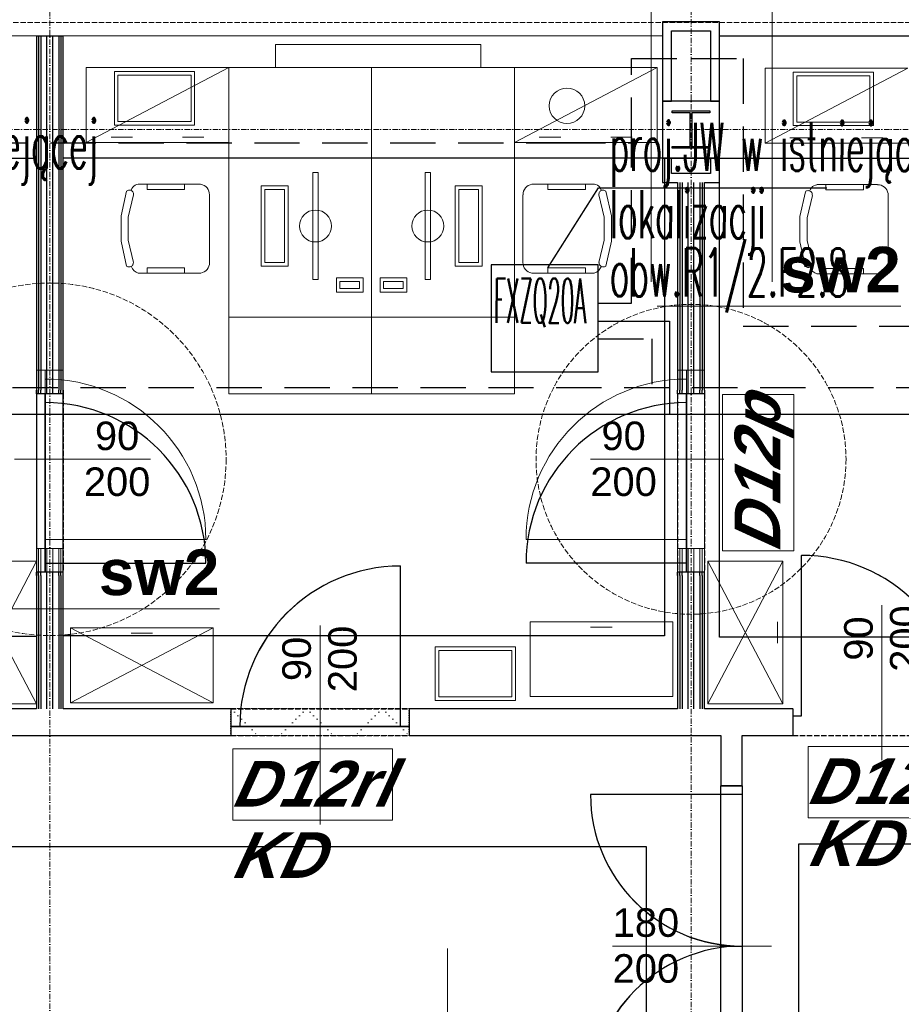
# Model space of a CAD drawing. Header units: millimetres. Extents: x -8642 to 28269, y -6609 to 3701.
# Tile 38 of 256: x -1490 to -995, y -4554 to -4002. Entities that reach past the tile are written whole.
import ezdxf
from ezdxf.enums import TextEntityAlignment as Align

# ---------------------------------------------------------------- set-up
doc = ezdxf.new("R2010")
doc.units = ezdxf.units.MM
doc.header["$LTSCALE"] = 1000
doc.header["$MEASUREMENT"] = 0
for name, pattern in [('DASHED', [19.05, 12.7, -6.35]), ('rzut 1 pietra$0$ArchiTECH.PC 1. Line Type', [0.004, 0.003, -0.001]), ('rzut 1 pietra$0$ArchiTECH.PC 3. Line Type', [0.0013, 0.0003, -0.001]), ('rzut 1 pietra$0$ArchiTECH.PC 4. Line Type', [0.0028, 0.0003, -0.0025]), ('rzut 1 pietra$0$ArchiTECH.PC 5. Line Type', [0.0053, 0.003, -0.001, 0.0003, -0.001]), ('rzut 1 pietra$0$ArchiTECH.PC Solid Line Type', [0]), ('SUFIT_1 PIETRO$0$ArchiTECH.PC 1. Line Type', [0.004, 0.003, -0.001]), ('SUFIT_1 PIETRO$0$ArchiTECH.PC Solid Line Type', [0])]:
    doc.linetypes.add(name, pattern=pattern)
doc.layers.get('0').update_dxf_attribs({"lineweight": 25})
for name, color, linetype, lineweight in [('_Etap_5_klimatyzator_w starej_lokalizacji', 3, 'Continuous', 30), ('_Etap_5_opis', 7, 'Continuous', 30), ('IS_ARCH', 254, 'Continuous', 18), ('IS_FREON_GAZ', 254, 'DASHED', 30), ('IS_HC_FREON_CIECZ', 254, 'Continuous', 30)]:
    doc.layers.add(name, color=color, linetype=linetype, lineweight=lineweight)
for name, color, linetype in [('IS_WK_KAN_SKROPLINY', 254, 'DASHED'), ('SUFIT_1 PIETRO$0$ELEM KONSTRUKCJI - inwent', 254, 'Continuous'), ('SUFIT_1 PIETRO$0$INWENTARYZACJA', 254, 'Continuous'), ('SUFIT_1 PIETRO$0$Kalka 1', 254, 'Continuous'), ('SUFIT_1 PIETRO$0$sciany projektowane', 254, 'Continuous'), ('SUFIT_1 PIETRO$0$TYP SUFITÓW_NOWYCH', 254, 'Continuous')]:
    doc.layers.add(name, color=color, linetype=linetype)
doc.styles.add('romans1', font='simplex.shx', dxfattribs={"width": 0.8})
doc.styles.add('rzut 1 pietra$0$ArchiTECHStyle1', font='arial.ttf', dxfattribs={"height": 0.16})
doc.styles.add('rzut 1 pietra$0$ArchiTECHStyle3', font='arialbd.ttf', dxfattribs={"height": 0.192})
doc.styles.add('rzut 1 pietra$0$ArchiTECHStyle4', font='arialbi.ttf', dxfattribs={"oblique": 15, "height": 0.256})

# ---------------------------------------------------------------- blocks, each defined once
blk = doc.blocks.new('jw_FXZQ20A')
blk.add_lwpolyline([(0, 0), (60, 0), (60, 60), (0, 60)], close=True)
at = {"color": 7, "style": 'romans1', "width": 0.35}
blk.add_text('FXZQ20A', height=25, rotation=359.9189, dxfattribs=at).set_placement((1.49, 27.37))

msp = doc.modelspace()

# ---------------------------------------------------------------- linework, layer by layer
at = {"layer": '_Etap_5_opis'}
for p, q in [((-1193.41, -4140.74), (-1164.97, -4095.92)), ((-1164.97, -4095.92), (-1037.09, -4095.92))]:
    msp.add_line(p, q, dxfattribs=at)
at = {"layer": 'IS_ARCH', "linetype": 'rzut 1 pietra$0$ArchiTECH.PC 5. Line Type'}
for p, q in [((-1472.53, -3085.14), (-1472.84, -6169.3)), ((-1113.31, -3084.31), (-1112.84, -6169.02)), ((-3575.49, -4062.89), (2865.34, -4063.51)), ((-3575.49, -4062.89), (8802.36, -4064.08))]:
    msp.add_line(p, q, dxfattribs=at)
at = {"layer": 'IS_ARCH', "linetype": 'rzut 1 pietra$0$ArchiTECH.PC Solid Line Type'}
for p, q in [((-1135.45, -3907.91), (-1135.45, -4148.67)), ((-1067.72, -3908.02), (-1067.72, -4148.67)), ((-1129.18, -4002.75), (-1129.18, -4047.13)), ((-1097.18, -4002.76), (-1129.18, -4002.75)), ((-1097.18, -4047.13), (-1097.18, -4002.76)), ((-1124.18, -4047.13), (-1124.18, -4007.75)), ((-1124.18, -4007.75), (-1102.18, -4007.76)), ((-1102.18, -4007.76), (-1102.18, -4047.13)), ((-1129.15, -4010.6), (-1816.7, -4010.91)), ((-1480.16, -4010.76), (-1480.16, -4196.11)), ((-1465.16, -4010.76), (-1480.16, -4010.76)), ((-1478.91, -4010.76), (-1478.91, -4196.11)), ((-1477.66, -4010.76), (-1477.66, -4196.11)), ((-1474.33, -4196.11), (-1474.33, -4010.76)), ((-1471, -4196.11), (-1471, -4010.76)), ((-1467.66, -4010.76), (-1467.66, -4196.11)), ((-1466.41, -4010.76), (-1466.41, -4196.11)), ((-1465.16, -4196.11), (-1465.16, -4010.76)), ((-1097.18, -4010.6), (-745.56, -4010.91)), ((-1346.04, -4015.43), (-1346.04, -4028.43)), ((-1231.04, -4015.43), (-1346.04, -4015.43)), ((-1346.04, -4015.43), (-1346.04, -4028.43)), ((-1231.04, -4015.43), (-1346.04, -4015.43)), ((-1231.04, -4028.43), (-1231.04, -4015.43)), ((-1231.04, -4028.43), (-1231.04, -4015.43)), ((-1372.23, -4028.43), (-1452.23, -4028.43)), ((-1452.23, -4028.43), (-1452.23, -4070.43)), ((-1372.23, -4028.43), (-1452.23, -4070.43)), ((-1391.47, -4030.68), (-1436.47, -4030.68)), ((-1436.47, -4030.68), (-1436.47, -4060.68)), ((-1391.47, -4060.68), (-1391.47, -4030.68)), ((-1372.23, -4168.43), (-1372.23, -4028.43)), ((-1372.23, -4028.43), (-1292.23, -4028.43)), ((-1372.23, -4070.43), (-1372.23, -4028.43)), ((-1372.23, -4028.43), (-1372.23, -4028.43)), ((-1346.04, -4028.43), (-1231.04, -4028.43)), ((-1346.04, -4028.43), (-1231.04, -4028.43)), ((-1292.23, -4028.43), (-1292.23, -4168.43)), ((-1292.23, -4028.43), (-1292.23, -4168.43)), ((-1212.23, -4028.43), (-1292.23, -4028.43)), ((-1212.23, -4168.43), (-1212.23, -4028.43)), ((-1132.23, -4028.43), (-1212.23, -4028.43)), ((-1212.23, -4028.43), (-1212.23, -4070.43)), ((-1132.23, -4028.43), (-1212.23, -4070.43)), ((-1132.23, -4070.43), (-1132.23, -4028.43)), ((-1132.23, -4028.43), (-1132.23, -4028.43)), ((-991.71, -4028.74), (-1071.71, -4028.74)), ((-1071.71, -4028.74), (-1071.71, -4070.74)), ((-991.71, -4028.74), (-1071.71, -4070.74)), ((-1010.95, -4030.99), (-1055.95, -4030.99)), ((-1055.95, -4030.99), (-1055.95, -4060.99)), ((-1010.95, -4060.99), (-1010.95, -4030.99)), ((-1434.47, -4058.68), (-1434.47, -4032.68)), ((-1434.47, -4032.68), (-1393.47, -4032.68)), ((-1393.47, -4032.68), (-1393.47, -4058.68)), ((-1053.95, -4058.99), (-1053.95, -4032.99)), ((-1053.95, -4032.99), (-1012.95, -4032.99)), ((-1012.95, -4032.99), (-1012.95, -4058.99)), ((-1129.18, -4047.13), (-1124.18, -4047.13)), ((-1097.18, -4047.13), (-1129.18, -4047.13)), ((-1129.18, -4047.13), (-1129.18, -4079.13)), ((-1102.18, -4047.13), (-1097.18, -4047.13)), ((-1097.18, -4079.13), (-1097.18, -4047.13)), ((-1097.18, -4047.13), (-1097.18, -4047.13)), ((-1123.68, -4052.63), (-1102.68, -4052.63)), ((-1123.68, -4053.63), (-1123.68, -4052.63)), ((-1123.68, -4052.63), (-1123.68, -4052.63)), ((-1123.68, -4052.63), (-1102.68, -4052.63)), ((-1123.68, -4053.63), (-1123.68, -4052.63)), ((-1102.68, -4052.63), (-1102.68, -4053.63)), ((-1102.68, -4052.63), (-1102.68, -4053.63)), ((-1393.47, -4058.68), (-1434.47, -4058.68)), ((-1113.68, -4053.63), (-1123.68, -4053.63)), ((-1113.68, -4053.63), (-1123.68, -4053.63)), ((-1113.68, -4072.63), (-1113.68, -4053.63)), ((-1113.68, -4072.63), (-1113.68, -4053.63)), ((-1102.68, -4053.63), (-1112.68, -4053.63)), ((-1112.68, -4053.63), (-1112.68, -4072.63)), ((-1102.68, -4053.63), (-1112.68, -4053.63)), ((-1112.68, -4053.63), (-1112.68, -4072.63)), ((-1436.47, -4060.68), (-1391.47, -4060.68)), ((-1055.95, -4060.99), (-1010.95, -4060.99)), ((-1012.95, -4058.99), (-1053.95, -4058.99)), ((-1426.23, -4067.43), (-1438.23, -4067.43)), ((-1386.23, -4067.43), (-1398.23, -4067.43)), ((-1186.23, -4067.43), (-1198.23, -4067.43)), ((-1146.23, -4067.43), (-1158.23, -4067.43)), ((-1045.71, -4067.74), (-1057.71, -4067.74)), ((-1005.71, -4067.74), (-1017.71, -4067.74)), ((-1452.23, -4070.43), (-1372.23, -4070.43)), ((-1212.23, -4070.43), (-1132.23, -4070.43)), ((-1123.68, -4073.63), (-1123.68, -4072.63)), ((-1123.68, -4072.63), (-1113.68, -4072.63)), ((-1123.68, -4073.63), (-1123.68, -4072.63)), ((-1123.68, -4072.63), (-1113.68, -4072.63)), ((-1102.68, -4073.63), (-1123.68, -4073.63)), ((-1102.68, -4073.63), (-1123.68, -4073.63)), ((-1112.68, -4072.63), (-1102.68, -4072.63)), ((-1112.68, -4072.63), (-1102.68, -4072.63)), ((-1102.68, -4072.63), (-1102.68, -4073.63)), ((-1102.68, -4072.63), (-1102.68, -4073.63)), ((-1071.71, -4070.74), (-991.71, -4070.74)), ((-1124.18, -4079.13), (-1129.18, -4079.13)), ((-1129.18, -4079.13), (-1129.18, -4092.81)), ((-1129.18, -4079.13), (-1097.18, -4079.13)), ((-1124.18, -4087.81), (-1124.18, -4079.13)), ((-1097.18, -4079.13), (-1102.18, -4079.13)), ((-1102.18, -4079.13), (-1102.18, -4087.81)), ((-1097.18, -4092.81), (-1097.18, -4079.13)), ((-1325.22, -4147.28), (-1325.22, -4087.28)), ((-1325.22, -4087.28), (-1322.22, -4087.28)), ((-1322.22, -4087.28), (-1322.22, -4147.28)), ((-1262.24, -4087.28), (-1262.24, -4147.28)), ((-1259.24, -4087.28), (-1262.24, -4087.28)), ((-1259.24, -4147.28), (-1259.24, -4087.28)), ((-1102.18, -4087.81), (-1124.18, -4087.81)), ((-1429.26, -4097.51), (-1428.9, -4097.32)), ((-1428.9, -4097.32), (-1428.52, -4097.19)), ((-1428.52, -4097.19), (-1428.12, -4097.14)), ((-1428.12, -4097.14), (-1427.72, -4097.15)), ((-1427.72, -4097.15), (-1427.33, -4097.24)), ((-1427.33, -4097.24), (-1426.95, -4097.39)), ((-1427.01, -4097.1), (-1426.67, -4096.26)), ((-1426.67, -4096.26), (-1426.19, -4095.51)), ((-1426.19, -4095.51), (-1425.56, -4094.87)), ((-1425.56, -4094.87), (-1424.83, -4094.35)), ((-1424.83, -4094.35), (-1424.01, -4093.98)), ((-1424.01, -4093.98), (-1423.14, -4093.78)), ((-1389.1, -4093.74), (-1423.1, -4093.74)), ((-1418.1, -4093.74), (-1418.1, -4096.74)), ((-1418.1, -4096.74), (-1397.1, -4096.74)), ((-1397.1, -4096.74), (-1397.1, -4093.74)), ((-1389.14, -4093.84), (-1388.1, -4093.89)), ((-1388.1, -4093.89), (-1387.08, -4094.14)), ((-1387.08, -4094.14), (-1386.12, -4094.56)), ((-1386.12, -4094.56), (-1385.26, -4095.15)), ((-1385.26, -4095.15), (-1384.52, -4095.89)), ((-1384.52, -4095.89), (-1383.93, -4096.75)), ((-1383.93, -4096.75), (-1383.5, -4097.71)), ((-1354.11, -4139.78), (-1354.11, -4094.78)), ((-1354.11, -4094.78), (-1339.11, -4094.78)), ((-1341.11, -4096.78), (-1352.11, -4096.78)), ((-1352.11, -4096.78), (-1352.11, -4137.78)), ((-1341.11, -4137.78), (-1341.11, -4096.78)), ((-1339.11, -4094.78), (-1339.11, -4139.78)), ((-1245.35, -4094.78), (-1245.35, -4139.78)), ((-1230.35, -4094.78), (-1245.35, -4094.78)), ((-1243.35, -4096.78), (-1232.35, -4096.78)), ((-1243.35, -4137.78), (-1243.35, -4096.78)), ((-1232.35, -4096.78), (-1232.35, -4137.78)), ((-1230.35, -4139.78), (-1230.35, -4094.78)), ((-1206.59, -4096.75), (-1207.01, -4097.71)), ((-1205.99, -4095.89), (-1206.59, -4096.75)), ((-1205.25, -4095.15), (-1205.99, -4095.89)), ((-1204.39, -4094.56), (-1205.25, -4095.15)), ((-1203.43, -4094.14), (-1204.39, -4094.56)), ((-1202.42, -4093.89), (-1203.43, -4094.14)), ((-1201.37, -4093.84), (-1202.42, -4093.89)), ((-1201.41, -4093.74), (-1167.41, -4093.74)), ((-1193.41, -4096.74), (-1193.41, -4093.74)), ((-1172.41, -4096.74), (-1193.41, -4096.74)), ((-1172.41, -4093.74), (-1172.41, -4096.74)), ((-1166.5, -4093.98), (-1167.37, -4093.78)), ((-1165.68, -4094.35), (-1166.5, -4093.98)), ((-1164.95, -4094.87), (-1165.68, -4094.35)), ((-1164.33, -4095.51), (-1164.95, -4094.87)), ((-1163.84, -4096.26), (-1164.33, -4095.51)), ((-1163.5, -4097.1), (-1163.84, -4096.26)), ((-1163.19, -4097.24), (-1163.56, -4097.39)), ((-1162.8, -4097.15), (-1163.19, -4097.24)), ((-1162.39, -4097.14), (-1162.8, -4097.15)), ((-1162, -4097.19), (-1162.39, -4097.14)), ((-1161.61, -4097.32), (-1162, -4097.19)), ((-1161.26, -4097.51), (-1161.61, -4097.32)), ((-1129.18, -4092.81), (-1120.68, -4092.81)), ((-1120.68, -4092.81), (-1120.68, -4196.11)), ((-1119.43, -4092.81), (-1119.43, -4196.11)), ((-1118.18, -4092.81), (-1118.18, -4196.11)), ((-1114.85, -4196.11), (-1114.85, -4092.81)), ((-1111.52, -4196.11), (-1111.52, -4092.81)), ((-1108.18, -4092.81), (-1108.18, -4196.11)), ((-1106.93, -4092.81), (-1106.93, -4196.11)), ((-1105.68, -4196.11), (-1105.68, -4092.81)), ((-1105.68, -4092.81), (-1097.18, -4092.81)), ((-1046.49, -4097.41), (-1046.15, -4096.58)), ((-1046.15, -4096.58), (-1045.66, -4095.82)), ((-1045.66, -4095.82), (-1045.04, -4095.18)), ((-1045.04, -4095.18), (-1044.31, -4094.66)), ((-1044.31, -4094.66), (-1043.49, -4094.3)), ((-1043.49, -4094.3), (-1042.62, -4094.09)), ((-1008.58, -4094.05), (-1042.58, -4094.05)), ((-1037.58, -4094.05), (-1037.58, -4097.05)), ((-1037.58, -4097.05), (-1016.58, -4097.05)), ((-1016.58, -4097.05), (-1016.58, -4094.05)), ((-1008.62, -4094.15), (-1007.58, -4094.2)), ((-1007.58, -4094.2), (-1006.56, -4094.45)), ((-1006.56, -4094.45), (-1005.6, -4094.87)), ((-1005.6, -4094.87), (-1004.74, -4095.46)), ((-1004.74, -4095.46), (-1004, -4096.2)), ((-1004, -4096.2), (-1003.41, -4097.07)), ((-1003.41, -4097.07), (-1002.98, -4098.02)), ((-1432.71, -4111.62), (-1429.59, -4097.74)), ((-1429.57, -4097.75), (-1429.26, -4097.51)), ((-1428.63, -4112.29), (-1425.67, -4099.76)), ((-1426.95, -4097.39), (-1426.61, -4097.6)), ((-1426.61, -4097.6), (-1426.31, -4097.88)), ((-1426.31, -4097.88), (-1426.07, -4098.19)), ((-1426.07, -4098.19), (-1425.88, -4098.55)), ((-1425.88, -4098.55), (-1425.76, -4098.93)), ((-1425.76, -4098.93), (-1425.71, -4099.33)), ((-1425.71, -4099.33), (-1425.72, -4099.73)), ((-1383.5, -4097.71), (-1383.26, -4098.73)), ((-1383.26, -4098.73), (-1383.21, -4099.77)), ((-1383.1, -4137.74), (-1383.1, -4099.74)), ((-1207.41, -4137.74), (-1207.41, -4099.74)), ((-1207.25, -4098.73), (-1207.3, -4099.77)), ((-1207.01, -4097.71), (-1207.25, -4098.73)), ((-1161.88, -4112.29), (-1164.84, -4099.76)), ((-1164.75, -4098.93), (-1164.81, -4099.33)), ((-1164.81, -4099.33), (-1164.79, -4099.73)), ((-1164.63, -4098.55), (-1164.75, -4098.93)), ((-1164.45, -4098.19), (-1164.63, -4098.55)), ((-1164.2, -4097.88), (-1164.45, -4098.19)), ((-1163.9, -4097.6), (-1164.2, -4097.88)), ((-1163.56, -4097.39), (-1163.9, -4097.6)), ((-1160.94, -4097.75), (-1161.26, -4097.51)), ((-1157.8, -4111.62), (-1160.93, -4097.74)), ((-1052.19, -4111.93), (-1049.07, -4098.05)), ((-1049.05, -4098.07), (-1048.74, -4097.82)), ((-1048.74, -4097.82), (-1048.38, -4097.63)), ((-1048.38, -4097.63), (-1048, -4097.51)), ((-1048.11, -4112.61), (-1045.15, -4100.07)), ((-1048, -4097.51), (-1047.6, -4097.45)), ((-1047.6, -4097.45), (-1047.2, -4097.46)), ((-1047.2, -4097.46), (-1046.8, -4097.55)), ((-1046.8, -4097.55), (-1046.43, -4097.7)), ((-1046.43, -4097.7), (-1046.09, -4097.92)), ((-1046.09, -4097.92), (-1045.79, -4098.19)), ((-1045.79, -4098.19), (-1045.55, -4098.51)), ((-1045.55, -4098.51), (-1045.36, -4098.86)), ((-1045.36, -4098.86), (-1045.24, -4099.25)), ((-1045.24, -4099.25), (-1045.19, -4099.64)), ((-1045.19, -4099.64), (-1045.2, -4100.05)), ((-1002.98, -4098.02), (-1002.74, -4099.04)), ((-1002.74, -4099.04), (-1002.69, -4100.08)), ((-1002.58, -4138.05), (-1002.58, -4100.05)), ((-1432.71, -4125.85), (-1432.71, -4111.62)), ((-1428.63, -4125.17), (-1428.63, -4112.29)), ((-1161.88, -4125.17), (-1161.88, -4112.29)), ((-1157.8, -4125.85), (-1157.8, -4111.62)), ((-1052.19, -4126.16), (-1052.19, -4111.93)), ((-1048.11, -4125.49), (-1048.11, -4112.61)), ((-1429.59, -4139.73), (-1432.71, -4125.85)), ((-1425.67, -4137.71), (-1428.63, -4125.17)), ((-1164.84, -4137.71), (-1161.88, -4125.17)), ((-1160.93, -4139.73), (-1157.8, -4125.85)), ((-1049.07, -4140.04), (-1052.19, -4126.16)), ((-1045.15, -4138.02), (-1048.11, -4125.49)), ((-1429.23, -4139.94), (-1429.57, -4139.71)), ((-1428.85, -4140.11), (-1429.23, -4139.94)), ((-1428.45, -4140.21), (-1428.85, -4140.11)), ((-1428.04, -4140.23), (-1428.45, -4140.21)), ((-1427.63, -4140.19), (-1428.04, -4140.23)), ((-1427.24, -4140.07), (-1427.63, -4140.19)), ((-1426.87, -4139.88), (-1427.24, -4140.07)), ((-1426.29, -4141.38), (-1426.94, -4140.2)), ((-1426.55, -4139.63), (-1426.87, -4139.88)), ((-1426.27, -4139.32), (-1426.55, -4139.63)), ((-1425.4, -4142.4), (-1426.29, -4141.38)), ((-1426.05, -4138.98), (-1426.27, -4139.32)), ((-1425.9, -4138.59), (-1426.05, -4138.98)), ((-1425.82, -4138.19), (-1425.9, -4138.59)), ((-1425.81, -4137.78), (-1425.82, -4138.19)), ((-1397.1, -4140.74), (-1418.1, -4140.74)), ((-1418.1, -4140.74), (-1418.1, -4143.74)), ((-1397.1, -4143.74), (-1397.1, -4140.74)), ((-1383.88, -4140.76), (-1384.48, -4141.62)), ((-1383.44, -4139.8), (-1383.88, -4140.76)), ((-1383.18, -4138.78), (-1383.44, -4139.8)), ((-1383.11, -4137.73), (-1383.18, -4138.78)), ((-1339.11, -4139.78), (-1354.11, -4139.78)), ((-1352.11, -4137.78), (-1341.11, -4137.78)), ((-1245.35, -4139.78), (-1230.35, -4139.78)), ((-1232.35, -4137.78), (-1243.35, -4137.78)), ((-1207.41, -4137.73), (-1207.33, -4138.78)), ((-1207.33, -4138.78), (-1207.07, -4139.8)), ((-1207.07, -4139.8), (-1206.64, -4140.76)), ((-1206.64, -4140.76), (-1206.04, -4141.62)), ((-1193.41, -4143.74), (-1193.41, -4140.74)), ((-1193.41, -4140.74), (-1172.41, -4140.74)), ((-1172.41, -4140.74), (-1172.41, -4143.74)), ((-1165.11, -4142.4), (-1164.22, -4141.38)), ((-1164.7, -4137.78), (-1164.7, -4138.19)), ((-1164.7, -4138.19), (-1164.61, -4138.59)), ((-1164.61, -4138.59), (-1164.46, -4138.98)), ((-1164.46, -4138.98), (-1164.24, -4139.32)), ((-1164.24, -4139.32), (-1163.97, -4139.63)), ((-1164.22, -4141.38), (-1163.58, -4140.2)), ((-1163.97, -4139.63), (-1163.64, -4139.88)), ((-1163.64, -4139.88), (-1163.27, -4140.07)), ((-1163.27, -4140.07), (-1162.88, -4140.19)), ((-1162.88, -4140.19), (-1162.47, -4140.23)), ((-1162.47, -4140.23), (-1162.06, -4140.21)), ((-1162.06, -4140.21), (-1161.66, -4140.11)), ((-1161.66, -4140.11), (-1161.29, -4139.94)), ((-1161.29, -4139.94), (-1160.95, -4139.71)), ((-1048.7, -4140.26), (-1049.04, -4140.02)), ((-1048.33, -4140.42), (-1048.7, -4140.26)), ((-1047.93, -4140.52), (-1048.33, -4140.42)), ((-1047.52, -4140.55), (-1047.93, -4140.52)), ((-1047.11, -4140.5), (-1047.52, -4140.55)), ((-1046.72, -4140.38), (-1047.11, -4140.5)), ((-1046.35, -4140.19), (-1046.72, -4140.38)), ((-1045.77, -4141.69), (-1046.42, -4140.51)), ((-1046.03, -4139.94), (-1046.35, -4140.19)), ((-1045.75, -4139.64), (-1046.03, -4139.94)), ((-1045.53, -4139.29), (-1045.75, -4139.64)), ((-1045.38, -4138.91), (-1045.53, -4139.29)), ((-1045.3, -4138.5), (-1045.38, -4138.91)), ((-1045.29, -4138.09), (-1045.3, -4138.5)), ((-1016.58, -4141.05), (-1037.58, -4141.05)), ((-1037.58, -4141.05), (-1037.58, -4144.05)), ((-1016.58, -4144.05), (-1016.58, -4141.05)), ((-1003.36, -4141.07), (-1003.96, -4141.93)), ((-1002.92, -4140.11), (-1003.36, -4141.07)), ((-1002.66, -4139.09), (-1002.92, -4140.11)), ((-1002.58, -4138.04), (-1002.66, -4139.09)), ((-1424.32, -4143.2), (-1425.4, -4142.4)), ((-1423.09, -4143.74), (-1424.32, -4143.2)), ((-1423.1, -4143.74), (-1389.1, -4143.74)), ((-1388.06, -4143.66), (-1389.11, -4143.73)), ((-1387.04, -4143.4), (-1388.06, -4143.66)), ((-1386.08, -4142.96), (-1387.04, -4143.4)), ((-1385.22, -4142.36), (-1386.08, -4142.96)), ((-1384.48, -4141.62), (-1385.22, -4142.36)), ((-1296.97, -4146.38), (-1311.97, -4146.38)), ((-1311.97, -4146.38), (-1311.97, -4154.38)), ((-1296.97, -4154.38), (-1296.97, -4146.38)), ((-1287.49, -4154.38), (-1287.49, -4146.38)), ((-1287.49, -4146.38), (-1272.49, -4146.38)), ((-1272.49, -4146.38), (-1272.49, -4154.38)), ((-1206.04, -4141.62), (-1205.29, -4142.36)), ((-1205.29, -4142.36), (-1204.43, -4142.96)), ((-1204.43, -4142.96), (-1203.47, -4143.4)), ((-1203.47, -4143.4), (-1202.46, -4143.66)), ((-1202.46, -4143.66), (-1201.41, -4143.73)), ((-1167.41, -4143.74), (-1201.41, -4143.74)), ((-1167.43, -4143.74), (-1166.2, -4143.2)), ((-1166.2, -4143.2), (-1165.11, -4142.4)), ((-1044.88, -4142.71), (-1045.77, -4141.69)), ((-1043.8, -4143.51), (-1044.88, -4142.71)), ((-1042.57, -4144.05), (-1043.8, -4143.51)), ((-1042.58, -4144.05), (-1008.58, -4144.05)), ((-1007.54, -4143.97), (-1008.59, -4144.05)), ((-1006.52, -4143.71), (-1007.54, -4143.97)), ((-1005.56, -4143.27), (-1006.52, -4143.71)), ((-1004.7, -4142.67), (-1005.56, -4143.27)), ((-1003.96, -4141.93), (-1004.7, -4142.67)), ((-1322.22, -4147.28), (-1325.22, -4147.28)), ((-1309.97, -4152.38), (-1309.97, -4148.38)), ((-1309.97, -4148.38), (-1298.97, -4148.38)), ((-1298.97, -4152.38), (-1309.97, -4152.38)), ((-1298.97, -4148.38), (-1298.97, -4152.38)), ((-1274.49, -4148.38), (-1285.49, -4148.38)), ((-1285.49, -4148.38), (-1285.49, -4152.38)), ((-1285.49, -4152.38), (-1274.49, -4152.38)), ((-1274.49, -4152.38), (-1274.49, -4148.38)), ((-1262.24, -4147.28), (-1259.24, -4147.28)), ((-1311.97, -4154.38), (-1296.97, -4154.38)), ((-1272.49, -4154.38), (-1287.49, -4154.38)), ((-1132.23, -4162.23), (-995.48, -4162.23)), ((-1292.23, -4168.43), (-1372.23, -4168.43)), ((-1372.23, -4211.43), (-1372.23, -4168.43)), ((-1372.23, -4168.43), (-1292.23, -4168.43)), ((-1292.23, -4168.43), (-1212.23, -4168.43)), ((-1292.23, -4168.43), (-1292.23, -4211.43)), ((-1292.23, -4211.43), (-1292.23, -4168.43)), ((-1292.23, -4168.43), (-1212.23, -4168.43)), ((-1212.23, -4168.43), (-1212.23, -4211.43)), ((-1480.16, -4198.11), (-1480.16, -4196.11)), ((-1480.16, -4198.11), (-1480.16, -4196.11)), ((-1478.91, -4198.11), (-1478.91, -4196.11)), ((-1477.66, -4198.11), (-1477.66, -4196.11)), ((-1474.33, -4198.11), (-1474.33, -4196.11)), ((-1471, -4198.11), (-1471, -4196.11)), ((-1467.66, -4198.11), (-1467.66, -4196.11)), ((-1466.41, -4198.11), (-1466.41, -4196.11)), ((-1465.16, -4196.11), (-1465.16, -4198.11)), ((-1120.68, -4198.11), (-1120.68, -4196.11)), ((-1120.68, -4198.11), (-1120.68, -4196.11)), ((-1119.43, -4198.11), (-1119.43, -4196.11)), ((-1118.18, -4198.11), (-1118.18, -4196.11)), ((-1114.85, -4198.11), (-1114.85, -4196.11)), ((-1111.52, -4198.11), (-1111.52, -4196.11)), ((-1108.18, -4198.11), (-1108.18, -4196.11)), ((-1106.93, -4198.11), (-1106.93, -4196.11)), ((-1105.68, -4196.11), (-1105.68, -4198.11)), ((-1478.91, -4198.11), (-1480.16, -4198.11)), ((-1477.66, -4198.11), (-1478.91, -4198.11)), ((-1475.16, -4198.11), (-1477.66, -4198.11)), ((-1467.66, -4198.11), (-1475.16, -4198.11)), ((-1475.16, -4198.11), (-1475.16, -4298.11)), ((-1475.16, -4298.11), (-1475.16, -4198.11)), ((-1475.16, -4298.11), (-1475.16, -4198.11)), ((-1466.41, -4198.11), (-1467.66, -4198.11)), ((-1465.16, -4198.11), (-1466.41, -4198.11)), ((-1119.43, -4198.11), (-1120.68, -4198.11)), ((-1118.18, -4198.11), (-1119.43, -4198.11)), ((-1115.68, -4198.11), (-1118.18, -4198.11)), ((-1108.18, -4198.11), (-1115.68, -4198.11)), ((-1115.68, -4198.11), (-1115.68, -4298.11)), ((-1115.68, -4298.11), (-1115.68, -4198.11)), ((-1115.68, -4298.11), (-1115.68, -4198.11)), ((-1106.93, -4198.11), (-1108.18, -4198.11)), ((-1105.68, -4198.11), (-1106.93, -4198.11)), ((-1292.23, -4211.43), (-1372.23, -4211.43)), ((-1212.23, -4211.43), (-1292.23, -4211.43)), ((-1095.48, -4299.37), (-1095.48, -4211.79)), ((-1095.48, -4211.79), (-1055.48, -4211.79)), ((-1055.48, -4211.79), (-1055.48, -4299.37)), ((-1492.41, -4248.11), (-1416.21, -4248.11)), ((-1094.88, -4248.11), (-1169.63, -4248.11)), ((-1475.16, -4293.11), (-1385.16, -4293.11)), ((-1115.68, -4293.11), (-1205.68, -4293.11)), ((-1478.91, -4298.11), (-1480.16, -4298.11)), ((-1480.16, -4298.11), (-1480.16, -4300.11)), ((-1480.16, -4300.11), (-1480.16, -4298.11)), ((-1480.16, -4300.11), (-1480.16, -4387.94)), ((-1477.66, -4298.11), (-1478.91, -4298.11)), ((-1478.91, -4300.11), (-1478.91, -4298.11)), ((-1478.91, -4300.11), (-1478.91, -4387.94)), ((-1475.16, -4298.11), (-1477.66, -4298.11)), ((-1477.66, -4300.11), (-1477.66, -4298.11)), ((-1477.66, -4300.11), (-1477.66, -4387.94)), ((-1467.66, -4298.11), (-1475.16, -4298.11)), ((-1474.33, -4300.11), (-1474.33, -4298.11)), ((-1474.33, -4387.94), (-1474.33, -4300.11)), ((-1471, -4300.11), (-1471, -4298.11)), ((-1471, -4387.94), (-1471, -4300.11)), ((-1466.41, -4298.11), (-1467.66, -4298.11)), ((-1467.66, -4300.11), (-1467.66, -4298.11)), ((-1467.66, -4300.11), (-1467.66, -4387.94)), ((-1465.16, -4298.11), (-1466.41, -4298.11)), ((-1466.41, -4300.11), (-1466.41, -4298.11)), ((-1466.41, -4300.11), (-1466.41, -4387.94)), ((-1465.16, -4300.11), (-1465.16, -4298.11)), ((-1465.16, -4387.94), (-1465.16, -4300.11)), ((-1119.43, -4298.11), (-1120.68, -4298.11)), ((-1120.68, -4298.11), (-1120.68, -4300.11)), ((-1120.68, -4300.11), (-1120.68, -4298.11)), ((-1120.68, -4300.11), (-1120.68, -4387.94)), ((-1118.18, -4298.11), (-1119.43, -4298.11)), ((-1119.43, -4300.11), (-1119.43, -4298.11)), ((-1119.43, -4300.11), (-1119.43, -4387.94)), ((-1115.68, -4298.11), (-1118.18, -4298.11)), ((-1118.18, -4300.11), (-1118.18, -4298.11)), ((-1118.18, -4300.11), (-1118.18, -4387.94)), ((-1108.18, -4298.11), (-1115.68, -4298.11)), ((-1114.85, -4300.11), (-1114.85, -4298.11)), ((-1114.85, -4387.94), (-1114.85, -4300.11)), ((-1111.52, -4300.11), (-1111.52, -4298.11)), ((-1111.52, -4387.94), (-1111.52, -4300.11)), ((-1106.93, -4298.11), (-1108.18, -4298.11)), ((-1108.18, -4300.11), (-1108.18, -4298.11)), ((-1108.18, -4300.11), (-1108.18, -4387.94)), ((-1105.68, -4298.11), (-1106.93, -4298.11)), ((-1106.93, -4300.11), (-1106.93, -4298.11)), ((-1106.93, -4300.11), (-1106.93, -4387.94)), ((-1105.68, -4300.11), (-1105.68, -4298.11)), ((-1105.68, -4387.94), (-1105.68, -4300.11)), ((-1055.48, -4299.37), (-1095.48, -4299.37)), ((-1522.16, -4305.24), (-1480.16, -4305.24)), ((-1522.16, -4305.24), (-1480.16, -4385.24)), ((-1480.16, -4305.24), (-1522.16, -4385.24)), ((-1480.16, -4305.24), (-1480.16, -4385.24)), ((-1480.16, -4305.24), (-1480.16, -4305.24)), ((-1103.77, -4305.24), (-1103.77, -4385.24)), ((-1061.77, -4305.24), (-1103.77, -4305.24)), ((-1103.77, -4305.24), (-1103.77, -4305.24)), ((-1061.77, -4305.24), (-1103.77, -4385.24)), ((-1103.77, -4305.24), (-1061.77, -4385.24)), ((-1061.77, -4385.24), (-1061.77, -4305.24)), ((-1051.2, -4391.94), (-1051.2, -4301.94)), ((-1276.14, -4397.94), (-1276.14, -4307.94)), ((-1514.21, -4331.95), (-1377.46, -4331.95)), ((-1006.2, -4416.94), (-1006.2, -4329.94)), ((-1123.45, -4339.21), (-1203.45, -4339.21)), ((-1203.45, -4339.21), (-1203.45, -4381.21)), ((-1123.45, -4381.21), (-1123.45, -4339.21)), ((-1064.77, -4339.24), (-1064.77, -4351.24)), ((-1461.08, -4384.62), (-1461.08, -4342.62)), ((-1461.08, -4342.62), (-1381.08, -4342.62)), ((-1381.08, -4384.62), (-1461.08, -4342.62)), ((-1381.08, -4342.62), (-1461.08, -4384.62)), ((-1415.08, -4345.62), (-1427.08, -4345.62)), ((-1381.08, -4342.62), (-1381.08, -4384.62)), ((-1321.14, -4452.94), (-1321.14, -4341.38)), ((-1169.45, -4342.21), (-1157.45, -4342.21)), ((-1211.6, -4353.35), (-1256.6, -4353.35)), ((-1256.6, -4353.35), (-1256.6, -4383.35)), ((-1254.6, -4381.35), (-1254.6, -4355.35)), ((-1254.6, -4355.35), (-1213.6, -4355.35)), ((-1213.6, -4355.35), (-1213.6, -4381.35)), ((-1211.6, -4383.35), (-1211.6, -4353.35)), ((-1256.6, -4383.35), (-1211.6, -4383.35)), ((-1213.6, -4381.35), (-1254.6, -4381.35)), ((-1203.45, -4381.21), (-1123.45, -4381.21)), ((-1203.45, -4381.21), (-1203.45, -4381.21)), ((-1480.16, -4387.94), (-1524.62, -4387.94)), ((-1480.16, -4385.24), (-1522.16, -4385.24)), ((-1371.14, -4387.94), (-1465.16, -4387.94)), ((-1381.08, -4384.62), (-1461.08, -4384.62)), ((-1381.08, -4384.62), (-1381.08, -4384.62)), ((-1371.14, -4387.94), (-1371.14, -4397.94)), ((-1120.68, -4387.94), (-1271.14, -4387.94)), ((-1271.14, -4387.94), (-1271.14, -4397.94)), ((-1056.2, -4387.94), (-1105.68, -4387.94)), ((-1103.77, -4385.24), (-1061.77, -4385.24)), ((-1056.2, -4387.94), (-1056.2, -4391.94)), ((-1056.2, -4391.94), (-1056.2, -4399.94)), ((-1056.2, -4391.94), (-1051.2, -4391.94)), ((-1371.14, -4397.94), (-1371.14, -4402.94)), ((-1371.14, -4397.94), (-1271.14, -4397.94)), ((-1271.14, -4397.94), (-1371.14, -4397.94)), ((-1271.14, -4397.94), (-1371.14, -4397.94)), ((-1271.14, -4397.94), (-1271.14, -4402.94)), ((-1056.2, -4399.94), (-1056.2, -4402.94)), ((-1524.62, -4402.94), (-1371.14, -4402.94)), ((-1271.14, -4402.94), (-1096.54, -4402.94)), ((-1096.54, -4402.94), (-1096.54, -4431.1)), ((-1084.54, -4402.94), (-1056.2, -4402.94)), ((-1084.54, -4431.1), (-1084.54, -4402.94)), ((-1370.09, -4450.54), (-1370.09, -4410.54)), ((-1370.09, -4410.54), (-1280.52, -4410.54)), ((-1280.52, -4410.54), (-1280.52, -4450.54)), ((-1047.58, -4449.17), (-1047.58, -4409.17)), ((-1047.58, -4409.17), (-946.08, -4409.17)), ((-1089.54, -4431.1), (-1096.54, -4431.1)), ((-1096.54, -4611.1), (-1096.54, -4431.1)), ((-1096.54, -4431.1), (-1084.54, -4431.1)), ((-1084.54, -4431.1), (-1089.54, -4431.1)), ((-1084.54, -4431.1), (-1084.54, -4611.1)), ((-1084.54, -4436.1), (-1169.54, -4436.1)), ((-1280.52, -4450.54), (-1370.09, -4450.54)), ((-946.08, -4449.17), (-1047.58, -4449.17)), ((-1249.72, -5414.68), (-1249.72, -4522.47)), ((-1067.99, -4521.1), (-1157.14, -4521.1))]:
    msp.add_line(p, q, dxfattribs=at)
at = {"layer": 'IS_ARCH', "linetype": 'rzut 1 pietra$0$ArchiTECH.PC 1. Line Type'}
for p, q in [((-2053.16, -4003.06), (5561.51, -4003.81)), ((-1480.16, -4198.11), (-1480.16, -4298.11)), ((-1465.16, -4198.11), (-1465.16, -4298.11)), ((-1120.68, -4198.11), (-1120.68, -4298.11)), ((-1105.68, -4198.11), (-1105.68, -4298.11)), ((-1371.14, -4387.94), (-1271.14, -4387.94)), ((-1371.14, -4402.94), (-1271.14, -4402.94)), ((-1056.2, -4402.94), (-956.2, -4402.94))]:
    msp.add_line(p, q, dxfattribs=at)
at = {"layer": 'IS_ARCH', "linetype": 'rzut 1 pietra$0$ArchiTECH.PC 4. Line Type'}
for p, q in [((-1371.14, -4387.94), (-1356.14, -4402.94)), ((-1328.71, -4387.94), (-1343.71, -4402.94)), ((-1328.71, -4387.94), (-1313.71, -4402.94)), ((-1286.28, -4387.94), (-1301.28, -4402.94)), ((-1286.28, -4387.94), (-1271.28, -4402.94))]:
    msp.add_line(p, q, dxfattribs=at)
at = {"layer": 'IS_ARCH', "linetype": 'rzut 1 pietra$0$ArchiTECH.PC 3. Line Type'}
for p, q in [((-1371.14, -4387.94), (-1271.14, -4387.94)), ((-1371.14, -4402.94), (-1371.14, -4387.94)), ((-1271.14, -4387.94), (-1271.14, -4402.94)), ((-1271.14, -4402.94), (-1371.14, -4402.94))]:
    msp.add_line(p, q, dxfattribs=at)
at = {"layer": 'IS_ARCH', "linetype": 'rzut 1 pietra$0$ArchiTECH.PC Solid Line Type'}
for centre, radius in [((-1182.74, -4049.84), 9.95), ((-1323.72, -4117.28), 8.96), ((-1260.74, -4117.28), 8.96)]:
    msp.add_circle(centre, radius, dxfattribs=at)
at = {"layer": 'IS_ARCH', "linetype": 'rzut 1 pietra$0$ArchiTECH.PC 1. Line Type'}
for centre, radius in [((-1472.66, -4248.11), 98.85), ((-1113.18, -4248.11), 86.88)]:
    msp.add_circle(centre, radius, dxfattribs=at)
at = {"layer": 'IS_ARCH', "linetype": 'rzut 1 pietra$0$ArchiTECH.PC Solid Line Type'}
for centre, radius, start, end in [((-1475.16, -4293.11), 90, 0, 90), ((-1115.68, -4293.11), 90, 90, 180), ((-1051.2, -4391.94), 90, 0, 90), ((-1276.14, -4397.94), 90, 90, 180), ((-1084.54, -4436.1), 85, 180, 270), ((-1084.54, -4606.1), 85, 90, 180)]:
    msp.add_arc(centre, radius, start, end, dxfattribs=at)
at = {"layer": 'IS_FREON_GAZ', "ltscale": 0.002}
for points in [[(-1165.16, -4180.6), (-1135.16, -4180.6), (-1135.16, -4207.81)], [(-1760.2, -4207.81), (-717.2, -4207.81), (-717.2, -4341.87), (-668.7, -4341.87)]]:
    msp.add_lwpolyline(points, dxfattribs=at)
at = {"layer": 'IS_HC_FREON_CIECZ', "ltscale": 0.002}
for points in [[(-1165.16, -4170.6), (-1125.16, -4170.6), (-1125.16, -4222.81)], [(-1775.2, -4222.81), (-728.2, -4222.81), (-728.2, -4353.36), (-668.7, -4353.36)]]:
    msp.add_lwpolyline(points, dxfattribs=at)
at = {"layer": 'IS_WK_KAN_SKROPLINY', "lineweight": 30, "ltscale": 0.002}
for points in [[(-1586.58, -4070.6), (-1186.58, -4070.6), (-1146.58, -4070.6), (-1146.58, -4023.37), (-1113.16, -4023.37)], [(-1113.16, -4023.37), (-1083.96, -4023.37), (-1083.96, -4173.37), (-905.29, -4173.37), (-905.29, -4199.21)], [(-1165.16, -4160.6), (-1146.58, -4160.6), (-1146.58, -4070.6)]]:
    msp.add_lwpolyline(points, dxfattribs=at)
at = {"layer": 'SUFIT_1 PIETRO$0$ELEM KONSTRUKCJI - inwent', "linetype": 'SUFIT_1 PIETRO$0$ArchiTECH.PC Solid Line Type'}
for p, q in [((-1097.18, -4047.21), (-1129.18, -4047.21)), ((-1129.18, -4047.21), (-1129.18, -4079.21)), ((-1097.18, -4079.21), (-1097.18, -4047.21)), ((-1097.18, -4047.21), (-1097.18, -4047.21)), ((-1123.68, -4052.71), (-1102.68, -4052.71)), ((-1123.68, -4053.71), (-1123.68, -4052.71)), ((-1123.68, -4052.71), (-1123.68, -4052.71)), ((-1123.68, -4052.71), (-1102.68, -4052.71)), ((-1123.68, -4053.71), (-1123.68, -4052.71)), ((-1102.68, -4052.71), (-1102.68, -4053.71)), ((-1102.68, -4052.71), (-1102.68, -4053.71)), ((-1113.68, -4053.71), (-1123.68, -4053.71)), ((-1113.68, -4053.71), (-1123.68, -4053.71)), ((-1113.68, -4072.71), (-1113.68, -4053.71)), ((-1113.68, -4072.71), (-1113.68, -4053.71)), ((-1102.68, -4053.71), (-1112.68, -4053.71)), ((-1112.68, -4053.71), (-1112.68, -4072.71)), ((-1102.68, -4053.71), (-1112.68, -4053.71)), ((-1112.68, -4053.71), (-1112.68, -4072.71)), ((-1123.68, -4073.71), (-1123.68, -4072.71)), ((-1123.68, -4072.71), (-1113.68, -4072.71)), ((-1123.68, -4073.71), (-1123.68, -4072.71)), ((-1123.68, -4072.71), (-1113.68, -4072.71)), ((-1102.68, -4073.71), (-1123.68, -4073.71)), ((-1102.68, -4073.71), (-1123.68, -4073.71)), ((-1112.68, -4072.71), (-1102.68, -4072.71)), ((-1112.68, -4072.71), (-1102.68, -4072.71)), ((-1102.68, -4072.71), (-1102.68, -4073.71)), ((-1102.68, -4072.71), (-1102.68, -4073.71)), ((-1129.18, -4079.21), (-1097.18, -4079.21))]:
    msp.add_line(p, q, dxfattribs=at)
at = {"layer": 'SUFIT_1 PIETRO$0$INWENTARYZACJA', "linetype": 'SUFIT_1 PIETRO$0$ArchiTECH.PC Solid Line Type'}
for p, q in [((-1129.18, -4002.84), (-1129.18, -4047.21)), ((-1097.18, -4002.84), (-1129.18, -4002.84)), ((-1097.18, -4047.21), (-1097.18, -4002.84)), ((-1124.18, -4047.21), (-1124.18, -4007.84)), ((-1124.18, -4007.84), (-1102.18, -4007.84)), ((-1102.18, -4007.84), (-1102.18, -4047.21)), ((-1129.18, -4047.21), (-1124.18, -4047.21)), ((-1102.18, -4047.21), (-1097.18, -4047.21)), ((-1124.18, -4079.21), (-1129.18, -4079.21)), ((-1129.18, -4079.21), (-1129.18, -4092.89)), ((-1124.18, -4087.89), (-1124.18, -4079.21)), ((-1097.18, -4079.21), (-1102.18, -4079.21)), ((-1102.18, -4079.21), (-1102.18, -4087.89)), ((-1097.18, -4092.89), (-1097.18, -4079.21)), ((-1102.18, -4087.89), (-1124.18, -4087.89)), ((-1129.18, -4092.89), (-1120.68, -4092.89)), ((-1105.68, -4092.89), (-1097.18, -4092.89)), ((-1051.2, -4392.02), (-1051.2, -4302.02)), ((-1276.14, -4398.02), (-1276.14, -4308.02)), ((-1480.16, -4388.02), (-1524.62, -4388.02)), ((-1371.14, -4388.02), (-1465.16, -4388.02)), ((-1371.14, -4388.02), (-1371.14, -4398.02)), ((-1120.68, -4388.02), (-1271.14, -4388.02)), ((-1271.14, -4388.02), (-1271.14, -4398.02)), ((-1056.2, -4388.02), (-1105.68, -4388.02)), ((-1056.2, -4388.02), (-1056.2, -4392.02)), ((-1056.2, -4392.02), (-1056.2, -4400.02)), ((-1056.2, -4392.02), (-1051.2, -4392.02)), ((-1371.14, -4398.02), (-1371.14, -4403.02)), ((-1371.14, -4398.02), (-1271.14, -4398.02)), ((-1271.14, -4398.02), (-1371.14, -4398.02)), ((-1271.14, -4398.02), (-1371.14, -4398.02)), ((-1271.14, -4398.02), (-1271.14, -4403.02)), ((-1056.2, -4400.02), (-1056.2, -4403.02)), ((-1524.62, -4403.02), (-1371.14, -4403.02)), ((-1271.14, -4403.02), (-1096.54, -4403.02)), ((-1096.54, -4403.02), (-1096.54, -4431.18)), ((-1084.54, -4403.02), (-1056.2, -4403.02)), ((-1084.54, -4431.18), (-1084.54, -4403.02)), ((-1089.54, -4431.18), (-1096.54, -4431.18)), ((-1096.54, -4611.18), (-1096.54, -4431.18)), ((-1096.54, -4431.18), (-1084.54, -4431.18)), ((-1084.54, -4431.18), (-1089.54, -4431.18)), ((-1084.54, -4431.18), (-1084.54, -4611.18)), ((-1084.54, -4436.18), (-1169.54, -4436.18))]:
    msp.add_line(p, q, dxfattribs=at)
at = {"layer": 'SUFIT_1 PIETRO$0$INWENTARYZACJA', "linetype": 'SUFIT_1 PIETRO$0$ArchiTECH.PC 1. Line Type'}
for p, q in [((-1371.14, -4388.02), (-1271.14, -4388.02)), ((-1371.14, -4403.02), (-1271.14, -4403.02)), ((-1056.2, -4403.02), (-956.2, -4403.02))]:
    msp.add_line(p, q, dxfattribs=at)
at = {"layer": 'SUFIT_1 PIETRO$0$INWENTARYZACJA', "linetype": 'SUFIT_1 PIETRO$0$ArchiTECH.PC Solid Line Type'}
for centre, radius, start, end in [((-1051.2, -4392.02), 90, 0, 90), ((-1276.14, -4398.02), 90, 90, 180), ((-1084.54, -4436.18), 85, 180, 270), ((-1084.54, -4606.18), 85, 90, 180)]:
    msp.add_arc(centre, radius, start, end, dxfattribs=at)
at = {"layer": 'SUFIT_1 PIETRO$0$Kalka 1', "linetype": 'SUFIT_1 PIETRO$0$ArchiTECH.PC Solid Line Type'}
for p, q in [((-1129.15, -4010.69), (-1816.7, -4010.99)), ((-1097.18, -4010.69), (-745.56, -4010.99))]:
    msp.add_line(p, q, dxfattribs=at)
at = {"layer": 'SUFIT_1 PIETRO$0$sciany projektowane', "linetype": 'SUFIT_1 PIETRO$0$ArchiTECH.PC Solid Line Type'}
for p, q in [((-1480.16, -4010.84), (-1480.16, -4209.33)), ((-1465.16, -4010.84), (-1480.16, -4010.84)), ((-1478.91, -4010.84), (-1478.91, -4209.33)), ((-1477.66, -4010.84), (-1477.66, -4209.33)), ((-1474.33, -4209.33), (-1474.33, -4010.84)), ((-1471, -4209.33), (-1471, -4010.84)), ((-1467.66, -4010.84), (-1467.66, -4209.33)), ((-1466.41, -4010.84), (-1466.41, -4209.33)), ((-1465.16, -4209.33), (-1465.16, -4010.84)), ((-1120.68, -4092.89), (-1120.68, -4209.33)), ((-1119.43, -4092.89), (-1119.43, -4209.33)), ((-1118.18, -4092.89), (-1118.18, -4209.33)), ((-1114.85, -4209.33), (-1114.85, -4092.89)), ((-1111.52, -4209.33), (-1111.52, -4092.89)), ((-1108.18, -4092.89), (-1108.18, -4209.33)), ((-1106.93, -4092.89), (-1106.93, -4209.33)), ((-1105.68, -4209.33), (-1105.68, -4092.89)), ((-1480.16, -4211.33), (-1480.16, -4209.33)), ((-1480.16, -4211.33), (-1480.16, -4209.33)), ((-1478.91, -4211.33), (-1480.16, -4211.33)), ((-1478.91, -4211.33), (-1478.91, -4209.33)), ((-1477.66, -4211.33), (-1478.91, -4211.33)), ((-1477.66, -4211.33), (-1477.66, -4209.33)), ((-1475.16, -4211.33), (-1477.66, -4211.33)), ((-1467.66, -4211.33), (-1475.16, -4211.33)), ((-1475.16, -4211.33), (-1475.16, -4311.33)), ((-1475.16, -4311.33), (-1475.16, -4211.33)), ((-1475.16, -4311.33), (-1475.16, -4211.33)), ((-1474.33, -4211.33), (-1474.33, -4209.33)), ((-1471, -4211.33), (-1471, -4209.33)), ((-1467.66, -4211.33), (-1467.66, -4209.33)), ((-1466.41, -4211.33), (-1467.66, -4211.33)), ((-1466.41, -4211.33), (-1466.41, -4209.33)), ((-1465.16, -4211.33), (-1466.41, -4211.33)), ((-1465.16, -4209.33), (-1465.16, -4211.33)), ((-1120.68, -4211.33), (-1120.68, -4209.33)), ((-1120.68, -4211.33), (-1120.68, -4209.33)), ((-1119.43, -4211.33), (-1120.68, -4211.33)), ((-1119.43, -4211.33), (-1119.43, -4209.33)), ((-1118.18, -4211.33), (-1119.43, -4211.33)), ((-1118.18, -4211.33), (-1118.18, -4209.33)), ((-1115.68, -4211.33), (-1118.18, -4211.33)), ((-1108.18, -4211.33), (-1115.68, -4211.33)), ((-1115.68, -4211.33), (-1115.68, -4311.33)), ((-1115.68, -4311.33), (-1115.68, -4211.33)), ((-1115.68, -4311.33), (-1115.68, -4211.33)), ((-1114.85, -4211.33), (-1114.85, -4209.33)), ((-1111.52, -4211.33), (-1111.52, -4209.33)), ((-1108.18, -4211.33), (-1108.18, -4209.33)), ((-1106.93, -4211.33), (-1108.18, -4211.33)), ((-1106.93, -4211.33), (-1106.93, -4209.33)), ((-1105.68, -4211.33), (-1106.93, -4211.33)), ((-1105.68, -4209.33), (-1105.68, -4211.33)), ((-1475.16, -4306.33), (-1385.16, -4306.33)), ((-1115.68, -4306.33), (-1205.68, -4306.33)), ((-1478.91, -4311.33), (-1480.16, -4311.33)), ((-1480.16, -4311.33), (-1480.16, -4313.33)), ((-1480.16, -4313.33), (-1480.16, -4311.33)), ((-1477.66, -4311.33), (-1478.91, -4311.33)), ((-1478.91, -4313.33), (-1478.91, -4311.33)), ((-1475.16, -4311.33), (-1477.66, -4311.33)), ((-1477.66, -4313.33), (-1477.66, -4311.33)), ((-1467.66, -4311.33), (-1475.16, -4311.33)), ((-1474.33, -4313.33), (-1474.33, -4311.33)), ((-1471, -4313.33), (-1471, -4311.33)), ((-1466.41, -4311.33), (-1467.66, -4311.33)), ((-1467.66, -4313.33), (-1467.66, -4311.33)), ((-1465.16, -4311.33), (-1466.41, -4311.33)), ((-1466.41, -4313.33), (-1466.41, -4311.33)), ((-1465.16, -4313.33), (-1465.16, -4311.33)), ((-1119.43, -4311.33), (-1120.68, -4311.33)), ((-1120.68, -4311.33), (-1120.68, -4313.33)), ((-1120.68, -4313.33), (-1120.68, -4311.33)), ((-1118.18, -4311.33), (-1119.43, -4311.33)), ((-1119.43, -4313.33), (-1119.43, -4311.33)), ((-1115.68, -4311.33), (-1118.18, -4311.33)), ((-1118.18, -4313.33), (-1118.18, -4311.33)), ((-1108.18, -4311.33), (-1115.68, -4311.33)), ((-1114.85, -4313.33), (-1114.85, -4311.33)), ((-1111.52, -4313.33), (-1111.52, -4311.33)), ((-1106.93, -4311.33), (-1108.18, -4311.33)), ((-1108.18, -4313.33), (-1108.18, -4311.33)), ((-1105.68, -4311.33), (-1106.93, -4311.33)), ((-1106.93, -4313.33), (-1106.93, -4311.33)), ((-1105.68, -4313.33), (-1105.68, -4311.33)), ((-1480.16, -4313.33), (-1480.16, -4388.02)), ((-1478.91, -4313.33), (-1478.91, -4388.02)), ((-1477.66, -4313.33), (-1477.66, -4388.02)), ((-1474.33, -4388.02), (-1474.33, -4313.33)), ((-1471, -4388.02), (-1471, -4313.33)), ((-1467.66, -4313.33), (-1467.66, -4388.02)), ((-1466.41, -4313.33), (-1466.41, -4388.02)), ((-1465.16, -4388.02), (-1465.16, -4313.33)), ((-1120.68, -4313.33), (-1120.68, -4388.02)), ((-1119.43, -4313.33), (-1119.43, -4388.02)), ((-1118.18, -4313.33), (-1118.18, -4388.02)), ((-1114.85, -4388.02), (-1114.85, -4313.33)), ((-1111.52, -4388.02), (-1111.52, -4313.33)), ((-1108.18, -4313.33), (-1108.18, -4388.02)), ((-1106.93, -4313.33), (-1106.93, -4388.02)), ((-1105.68, -4388.02), (-1105.68, -4313.33))]:
    msp.add_line(p, q, dxfattribs=at)
at = {"layer": 'SUFIT_1 PIETRO$0$sciany projektowane', "linetype": 'SUFIT_1 PIETRO$0$ArchiTECH.PC 1. Line Type'}
for p, q in [((-1480.16, -4211.33), (-1480.16, -4311.33)), ((-1465.16, -4211.33), (-1465.16, -4311.33)), ((-1120.68, -4211.33), (-1120.68, -4311.33)), ((-1105.68, -4211.33), (-1105.68, -4311.33))]:
    msp.add_line(p, q, dxfattribs=at)
at = {"layer": 'SUFIT_1 PIETRO$0$sciany projektowane', "linetype": 'SUFIT_1 PIETRO$0$ArchiTECH.PC Solid Line Type'}
for centre, start, end in [((-1475.16, -4306.33), 0, 90), ((-1115.68, -4306.33), 90, 180)]:
    msp.add_arc(centre, 90, start, end, dxfattribs=at)
at = {"layer": 'SUFIT_1 PIETRO$0$TYP SUFITÓW_NOWYCH', "linetype": 'SUFIT_1 PIETRO$0$ArchiTECH.PC Solid Line Type'}
for p, q in [((-1816.58, -4079.27), (-1480.16, -4079.27)), ((-1480.16, -4079.27), (-1480.16, -4347.48)), ((-1465.16, -4079), (-1128.13, -4079)), ((-1465.16, -4347.21), (-1465.16, -4079)), ((-1128.13, -4079), (-1128.13, -4347.21)), ((-1097.18, -4079.21), (-655.63, -4079.21)), ((-1097.18, -4347.85), (-1097.18, -4079.21)), ((-1480.16, -4347.48), (-1816.58, -4347.48)), ((-1128.13, -4347.21), (-1465.16, -4347.21)), ((-655.63, -4347.85), (-1097.18, -4347.85)), ((-1798.5, -4465.35), (-1138.41, -4465.35)), ((-1138.41, -4465.35), (-1138.41, -4585.41)), ((-1052.67, -4463.84), (927.29, -4463.84)), ((-1052.67, -4583.84), (-1052.67, -4463.84))]:
    msp.add_line(p, q, dxfattribs=at)

# ---------------------------------------------------------------- block references
at = {"layer": '_Etap_5_klimatyzator_w starej_lokalizacji'}
msp.add_blockref('jw_FXZQ20A', (-1225.16, -4199), dxfattribs=at)

# ---------------------------------------------------------------- texts
at = {"layer": '_Etap_5_opis', "style": 'romans1', "width": 0.5}
for s, p in [('proj.JW w istniejącej', (-1631.92, -4084.79)), ('proj.JW w istniejącej', (-1158.75, -4086.26)), ('lokalizacji', (-1158.75, -4124.09)), ('obw.R1/2.F2.8', (-1158.75, -4156.7))]:
    msp.add_text(s, height=27, rotation=359.9189, dxfattribs=at).set_placement(p)
at = {"layer": 'IS_ARCH'}
for s, height, style, p in [('sw2', 25.6, 'rzut 1 pietra$0$ArchiTECHStyle3', (-1063.18, -4162.23)), ('90', 16, 'rzut 1 pietra$0$ArchiTECHStyle1', (-1447.34, -4247.75)), ('90', 16, 'rzut 1 pietra$0$ArchiTECHStyle1', (-1163.41, -4247.75)), ('200', 16, 'rzut 1 pietra$0$ArchiTECHStyle1', (-1453.56, -4273.48)), ('200', 16, 'rzut 1 pietra$0$ArchiTECHStyle1', (-1169.63, -4273.48)), ('sw2', 25.6, 'rzut 1 pietra$0$ArchiTECHStyle3', (-1445.16, -4331.95)), ('180', 16, 'rzut 1 pietra$0$ArchiTECHStyle1', (-1157.14, -4520.73)), ('200', 16, 'rzut 1 pietra$0$ArchiTECHStyle1', (-1157.14, -4546.46))]:
    msp.add_text(s, height=height, dxfattribs=dict(at, style=style)).set_placement(p, align=Align.BOTTOM_LEFT)
at = {"layer": 'IS_ARCH', "style": 'rzut 1 pietra$0$ArchiTECHStyle4', "oblique": 15}
msp.add_text('D12p', height=25.6, rotation=90, dxfattribs=at).set_placement((-1055.48, -4299.37), align=Align.BOTTOM_LEFT)
at = {"layer": 'IS_ARCH', "style": 'rzut 1 pietra$0$ArchiTECHStyle1'}
for s, p in [('200', (-980.83, -4367.28)), ('90', (-1006.56, -4361.06)), ('200', (-1295.77, -4378.72)), ('90', (-1321.5, -4372.5))]:
    msp.add_text(s, height=16, rotation=90, dxfattribs=at).set_placement(p, align=Align.BOTTOM_LEFT)
at = {"layer": 'IS_ARCH', "style": 'rzut 1 pietra$0$ArchiTECHStyle4', "oblique": 15}
for s, p in [('D12rl', (-1370.09, -4450.54)), ('D12rp', (-1047.58, -4449.17)), ('KD', (-1047.3, -4483.9)), ('KD', (-1370.09, -4490.54))]:
    msp.add_text(s, height=25.6, dxfattribs=at).set_placement(p, align=Align.BOTTOM_LEFT)

doc.saveas('drawing.dxf')
